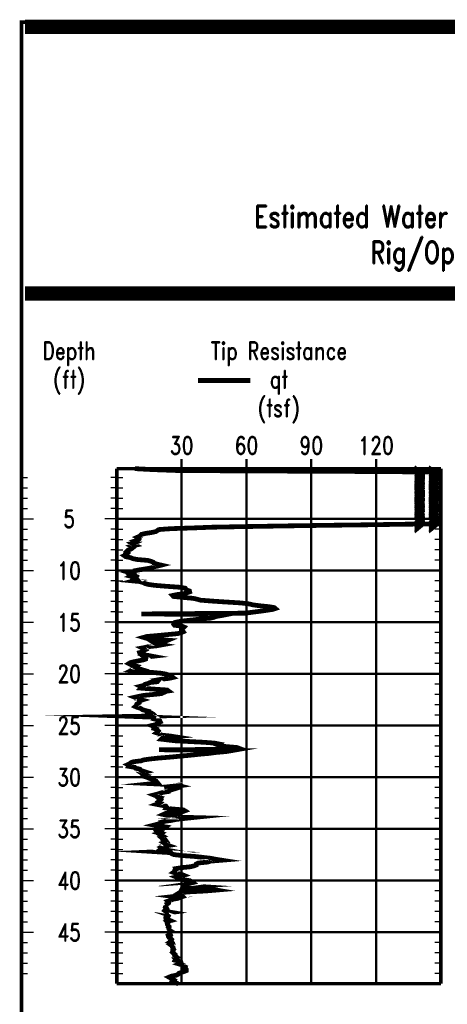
# Model space of a CAD drawing. Extents: x 0 to 10.2, y 0 to 7.6.
# Tile 2 of 8: x 0 to 1.8, y 3.5 to 7.6. Entities that reach past the tile are written whole.
import ezdxf
from ezdxf.enums import TextEntityAlignment as Align

# ---------------------------------------------------------------- set-up
doc = ezdxf.new("R2010")
doc.units = 0
doc.linetypes.add('Dot', pattern=[0.04, 0, -0.04])
doc.linetypes.add('Solid', pattern=[0])
doc.layers.get('0').update_dxf_attribs({"linetype": 'Solid'})
doc.styles.add('ROMAND', font='romand', dxfattribs={"height": 1})

msp = doc.modelspace()

# ---------------------------------------------------------------- linework, layer by layer
at = {"color": 7, "linetype": 'Solid'}
for points, const_width in [([(0, 0), (10.15, 0), (10.15, 7.625), (0, 7.625), (0, 0)], 0.015), ([(0, 0), (10.15, 0), (10.15, 7.625), (0, 7.625), (0, 0)], 0.015), ([(0, 0), (10.15, 0), (10.15, 7.625), (0, 7.625), (0, 0)], 0.015), ([(0, 0), (10.15, 0), (10.15, 7.625), (0, 7.625), (0, 0)], 0.015), ([(0, 0), (10.15, 0), (10.15, 7.625), (0, 7.625), (0, 0)], 0.015), ([(0, 0), (10.15, 0), (10.15, 7.625), (0, 7.625), (0, 0)], 0.015), ([(0, 0), (10.15, 0), (10.15, 7.625), (0, 7.625), (0, 0)], 0.015), ([(0, 0), (10.15, 0), (10.15, 7.625), (0, 7.625), (0, 0)], 0.015), ([(0, 0), (10.15, 0), (10.15, 7.625), (0, 7.625), (0, 0)], 0.015), ([(0, 0), (10.15, 0), (10.15, 7.625), (0, 7.625), (0, 0)], 0.015), ([(0, 0), (10.15, 0), (10.15, 7.625), (0, 7.625), (0, 0)], 0.015), ([(0, 0), (10.15, 0), (10.15, 7.625), (0, 7.625), (0, 0)], 0.015), ([(0, 0), (10.15, 0), (10.15, 7.625), (0, 7.625), (0, 0)], 0.015), ([(0, 0), (10.15, 0), (10.15, 7.625), (0, 7.625), (0, 0)], 0.015), ([(0, 0), (10.15, 0), (10.15, 7.625), (0, 7.625), (0, 0)], 0.015), ([(0, 0), (10.15, 0), (10.15, 7.625), (0, 7.625), (0, 0)], 0.015), ([(0, 0), (10.15, 0), (10.15, 7.625), (0, 7.625), (0, 0)], 0.015), ([(0, 0), (10.15, 0), (10.15, 7.625), (0, 7.625), (0, 0)], 0.015), ([(0, 0), (10.15, 0), (10.15, 7.625), (0, 7.625), (0, 0)], 0.015), ([(0, 0), (10.15, 0), (10.15, 7.625), (0, 7.625), (0, 0)], 0.015), ([(0, 0), (10.15, 0), (10.15, 7.625), (0, 7.625), (0, 0)], 0.015), ([(0, 0), (10.15, 0), (10.15, 7.625), (0, 7.625), (0, 0)], 0.015), ([(0.015, 7.62), (10.135, 7.62)], 0.03), ([(0.015, 7.59), (10.135, 7.59)], 0.03), ([(0.015, 6.5), (10.135, 6.5)], 0.03), ([(0.015, 6.47), (10.135, 6.47)], 0.03), ([(0, 5.75), (0, 3.5875)], 0.015), ([(0.4, 5.75), (0.4, 3.5875)], 0.015), ([(0.4, 5.75), (1.76, 5.75)], 0.015), ([(0.4, 5.75), (0.4, 3.5875)], 0.015), ([(1.76, 5.75), (1.76, 3.5875)], 0.015), ([(0.4, 3.5875), (1.76, 3.5875)], 0.015)]:
    msp.add_lwpolyline(points, dxfattribs=dict(at, const_width=const_width))
at = {"color": 36, "linetype": 'Solid', "const_width": 0.02}
for points in [[(0.74, 6.12), (0.96, 6.12)], [(0.4754, 5.75), (0.5525, 5.7459), (0.6612, 5.7419), (1.4484, 5.738), (1.76, 5.7356)], [(1.76, 5.5186), (1.6082, 5.5167), (1.4458, 5.5142), (1.2545, 5.5118), (1.0913, 5.5093), (0.9335, 5.5067), (0.7975, 5.5041), (0.725, 5.5013), (0.6317, 5.4982), (0.6009, 5.4962), (0.5764, 5.4942), (0.5691, 5.4896), (0.5646, 5.486), (0.5466, 5.4821), (0.5207, 5.478), (0.5037, 5.4741), (0.4993, 5.4702), (0.4956, 5.4663), (0.4866, 5.4623), (0.4947, 5.4584), (0.4939, 5.4544), (0.4894, 5.4505), (0.4767, 5.4465), (0.4848, 5.4425), (0.4766, 5.4385), (0.464, 5.4358), (0.4703, 5.4319), (0.4785, 5.428), (0.4622, 5.4239), (0.4695, 5.4199), (0.465, 5.4161), (0.4587, 5.4121), (0.4479, 5.4082), (0.4443, 5.4042), (0.4399, 5.4002), (0.4444, 5.3963), (0.4391, 5.3923), (0.4418, 5.3883), (0.4318, 5.3843), (0.4371, 5.3805), (0.457, 5.3765), (0.4662, 5.3725), (0.4853, 5.3686), (0.5304, 5.3647), (0.5438, 5.3608), (0.5537, 5.3568), (0.5565, 5.3528), (0.5693, 5.3489), (0.5866, 5.3449), (0.5718, 5.341), (0.5517, 5.3371), (0.5447, 5.3331), (0.521, 5.3292), (0.4964, 5.3253), (0.4748, 5.3213), (0.4741, 5.3173), (0.4535, 5.3135), (0.4665, 5.3096), (0.4593, 5.3057), (0.47, 5.3017), (0.4609, 5.2978), (0.4772, 5.2939), (0.4735, 5.2901), (0.4842, 5.2862), (0.4874, 5.2823), (0.4712, 5.2784), (0.4948, 5.2761), (0.5099, 5.2721), (0.517, 5.2681), (0.5306, 5.2641), (0.5586, 5.2602), (0.6053, 5.2562), (0.6618, 5.2522), (0.6869, 5.2483), (0.6895, 5.2444), (0.694, 5.2405), (0.7048, 5.2366), (0.7057, 5.2327), (0.6939, 5.2289), (0.683, 5.2253), (0.6521, 5.2213), (0.634, 5.2174), (0.6376, 5.2134), (0.6766, 5.2095), (0.7201, 5.2056), (0.7372, 5.2017), (0.7509, 5.1978), (0.8008, 5.1939), (0.8607, 5.1899), (0.9215, 5.1861), (0.9551, 5.1821), (0.9706, 5.1782), (0.9987, 5.1744), (1.0369, 5.1706), (1.0605, 5.1667), (1.0651, 5.1628), (1.0533, 5.1589), (1.028, 5.155), (1.0008, 5.1512), (0.9691, 5.1472), (0.9393, 5.1433), (0.5027, 5.1399), (0.8616, 5.1375), (0.8417, 5.1335), (0.819, 5.13), (0.8091, 5.1264), (0.7955, 5.1227), (0.7538, 5.119), (0.7221, 5.1153), (0.6868, 5.1116), (0.6605, 5.1078), (0.6433, 5.1041), (0.6398, 5.1005), (0.6387, 5.0966), (0.6421, 5.0926), (0.6725, 5.0887), (0.6823, 5.0848), (0.6787, 5.0808), (0.6715, 5.0768), (0.6715, 5.0729), (0.6762, 5.069), (0.6789, 5.0651), (0.6699, 5.0612), (0.6546, 5.0573), (0.613, 5.0533), (0.5724, 5.0494), (0.5266, 5.0455), (0.5122, 5.0415), (0.5253, 5.0376), (0.5634, 5.0337), (0.6147, 5.0298), (0.6054, 5.0259), (0.5519, 5.0219), (0.558, 5.018), (0.5658, 5.0141), (0.5889, 5.0102), (0.5676, 5.0063), (0.531, 5.0023), (0.5151, 4.9985), (0.5067, 4.997), (0.514, 4.9932), (0.5184, 4.9892), (0.5097, 4.9852), (0.5107, 4.9813), (0.4953, 4.9775), (0.4965, 4.9737), (0.5048, 4.9698), (0.5303, 4.9659), (0.5505, 4.9621), (0.5169, 4.9583), (0.5221, 4.9546), (0.5214, 4.9507), (0.5103, 4.9469), (0.4903, 4.9431), (0.4726, 4.9394), (0.4567, 4.9356), (0.4505, 4.9317), (0.458, 4.928), (0.4656, 4.9242), (0.4813, 4.9205), (0.4762, 4.9169), (0.4821, 4.9131), (0.494, 4.9095), (0.4689, 4.9058), (0.4612, 4.9022), (0.49, 4.8985), (0.5429, 4.8949), (0.5831, 4.8913), (0.6048, 4.8877), (0.6162, 4.8841), (0.6304, 4.8805), (0.6293, 4.8768), (0.6348, 4.8732), (0.6202, 4.8696), (0.5877, 4.866), (0.567, 4.8624), (0.5731, 4.8589), (0.5703, 4.8554), (0.5394, 4.852), (0.5309, 4.8481), (0.5174, 4.8441), (0.5141, 4.8402), (0.4989, 4.8363), (0.5075, 4.8323), (0.5031, 4.8284), (0.5534, 4.8245), (0.6113, 4.8206), (0.6166, 4.8167), (0.5914, 4.813), (0.5953, 4.8092), (0.5873, 4.8054), (0.5522, 4.8018), (0.5118, 4.7979), (0.4925, 4.794), (0.4751, 4.7901), (0.4848, 4.7862), (0.4933, 4.7824), (0.5065, 4.7786), (0.4945, 4.7748), (0.4944, 4.7711), (0.4945, 4.7677), (0.4892, 4.7644), (0.4837, 4.7612), (0.4825, 4.7579), (0.4815, 4.7545), (0.4776, 4.7512), (0.4855, 4.7478), (0.4975, 4.7445), (0.5033, 4.7412), (0.5078, 4.7379), (0.519, 4.7346), (0.5318, 4.7313), (0.5304, 4.728), (0.5433, 4.7248), (0.5493, 4.7214), (0.5547, 4.718), (0.5577, 4.7147), (0.5568, 4.7115), (0.4629, 4.7099), (0.5503, 4.7066), (0.5626, 4.7027), (0.559, 4.6987), (0.5754, 4.6948), (0.5807, 4.6909), (0.5825, 4.687), (0.5722, 4.683), (0.5693, 4.6791), (0.5631, 4.6753), (0.5466, 4.6714), (0.5568, 4.6675), (0.5554, 4.6635), (0.5548, 4.6596), (0.5684, 4.6558), (0.5687, 4.6519), (0.5742, 4.648), (0.5723, 4.6443), (0.5673, 4.6408), (0.5776, 4.6375), (0.5814, 4.6342), (0.5911, 4.6308), (0.6233, 4.6275), (0.6444, 4.6242), (0.6115, 4.6209), (0.5907, 4.6175), (0.5872, 4.6142), (0.6154, 4.6108), (0.6428, 4.6075), (0.7061, 4.6042), (0.7675, 4.601), (0.8095, 4.5977), (0.8273, 4.5943), (0.8219, 4.591), (0.8318, 4.5871), (0.8571, 4.5832), (0.9033, 4.5793), (0.9142, 4.5753), (0.9042, 4.5715), (0.5767, 4.5699), (0.884, 4.5665), (0.8613, 4.5625), (0.8169, 4.5585), (0.7871, 4.5545), (0.7427, 4.5505), (0.7064, 4.5466), (0.6638, 4.5427), (0.6239, 4.5388), (0.5758, 4.5349), (0.5396, 4.531), (0.5126, 4.5272), (0.5023, 4.5233), (0.4692, 4.5194), (0.4593, 4.5155), (0.4545, 4.5116), (0.4463, 4.5077), (0.4544, 4.5038), (0.4516, 4.5), (0.4751, 4.4961), (0.4786, 4.4922), (0.4969, 4.4883), (0.4999, 4.4844), (0.5077, 4.4806), (0.5199, 4.4767), (0.5026, 4.4727), (0.5083, 4.4688), (0.5085, 4.465), (0.5225, 4.4611), (0.5162, 4.4573), (0.5283, 4.4534), (0.537, 4.4496), (0.5519, 4.4457), (0.5549, 4.4419), (0.565, 4.4379), (0.5684, 4.434), (0.5717, 4.43), (0.5462, 4.4273), (0.6483, 4.4223), (0.664, 4.4183), (0.6384, 4.4143), (0.6089, 4.4104), (0.6097, 4.4065), (0.6327, 4.4026), (0.6198, 4.3986), (0.6181, 4.3947), (0.5931, 4.3909), (0.5814, 4.3871), (0.5703, 4.3834), (0.5557, 4.3798), (0.5652, 4.3759), (0.5694, 4.3719), (0.5832, 4.368), (0.5794, 4.364), (0.5851, 4.3602), (0.583, 4.3563), (0.5767, 4.3524), (0.5825, 4.3485), (0.5765, 4.3446), (0.5666, 4.3408), (0.5864, 4.3369), (0.6061, 4.333), (0.6091, 4.3289), (0.6068, 4.325), (0.6314, 4.3212), (0.6794, 4.3173), (0.6857, 4.3134), (0.6754, 4.3096), (0.6261, 4.3057), (0.6035, 4.3019), (0.5949, 4.298), (0.6109, 4.2941), (0.6608, 4.2902), (0.6651, 4.2867), (0.7205, 4.2852), (0.6832, 4.2813), (0.6493, 4.2773), (0.6301, 4.2733), (0.6015, 4.2694), (0.586, 4.2654), (0.5874, 4.2615), (0.5719, 4.2575), (0.5561, 4.2535), (0.5771, 4.2496), (0.6048, 4.2457), (0.5995, 4.2418), (0.5688, 4.2378), (0.5626, 4.2339), (0.5647, 4.2299), (0.5779, 4.226), (0.5713, 4.2221), (0.5864, 4.2182), (0.5809, 4.2143), (0.5873, 4.2104), (0.594, 4.2065), (0.5854, 4.2026), (0.5899, 4.1986), (0.5914, 4.1948), (0.6037, 4.1909), (0.6066, 4.1869), (0.6094, 4.1831), (0.5973, 4.1792), (0.6036, 4.1753), (0.6045, 4.1715), (0.6159, 4.1676), (0.5932, 4.1638), (0.5854, 4.1599), (0.5906, 4.156), (0.5852, 4.1521), (0.6134, 4.1481), (0.6335, 4.1442), (0.5683, 4.1414), (0.627, 4.1376), (0.6298, 4.1336), (0.64, 4.1295), (0.6753, 4.1255), (0.7273, 4.1217), (0.763, 4.1177), (0.7971, 4.1137), (0.8154, 4.1098), (0.8399, 4.106), (0.7925, 4.1021), (0.7817, 4.0982), (0.7415, 4.0942), (0.734, 4.0903), (0.734, 4.0863), (0.7252, 4.0824), (0.7079, 4.0784), (0.6694, 4.0745), (0.6465, 4.0706), (0.648, 4.0667), (0.6433, 4.0628), (0.6433, 4.0588), (0.6379, 4.055), (0.6497, 4.051), (0.6706, 4.0471), (0.6799, 4.0432), (0.665, 4.0393), (0.6489, 4.0354), (0.6579, 4.0315), (0.6657, 4.0276), (0.6837, 4.0237), (0.7073, 4.0198), (0.7138, 4.0159), (0.719, 4.0121), (0.703, 4.0081), (0.6904, 4.0042), (0.6675, 4.001), (0.7347, 3.9966), (0.6773, 3.9926), (0.6753, 3.9886), (0.7949, 3.9847), (0.8182, 3.9807), (0.7736, 3.9769), (0.6986, 3.9729), (0.6622, 3.969), (0.6558, 3.9651), (0.6684, 3.9612), (0.6723, 3.9573), (0.6372, 3.9534), (0.6656, 3.9494), (0.6548, 3.9455), (0.6323, 3.9416), (0.6279, 3.9377), (0.6145, 3.9338), (0.6185, 3.9299), (0.6174, 3.926), (0.6107, 3.9221), (0.6018, 3.9181)], [(0.6018, 3.9181), (0.6037, 3.9142), (0.6033, 3.9103), (0.6081, 3.9064), (0.61, 3.9024), (0.6046, 3.8985), (0.6011, 3.8946), (0.6064, 3.8908), (0.6294, 3.8869), (0.5984, 3.8829), (0.6094, 3.879), (0.6104, 3.8751), (0.6158, 3.8712), (0.6136, 3.8673), (0.6056, 3.8635), (0.6063, 3.8597), (0.6167, 3.856), (0.6257, 3.852), (0.6113, 3.848), (0.6151, 3.8441), (0.6117, 3.8401), (0.6125, 3.8362), (0.6149, 3.8323), (0.6185, 3.8283), (0.6163, 3.8244), (0.6193, 3.8205), (0.6187, 3.8166), (0.6205, 3.8127), (0.6264, 3.8088), (0.6212, 3.8049), (0.6199, 3.801), (0.6227, 3.7971), (0.6245, 3.7932), (0.6155, 3.7893), (0.6166, 3.7854), (0.6192, 3.7816), (0.6263, 3.7777), (0.6296, 3.7738), (0.6267, 3.7699), (0.6288, 3.7661), (0.6229, 3.7622), (0.6342, 3.7584), (0.6354, 3.7546), (0.6259, 3.7509), (0.631, 3.7473), (0.6324, 3.7433), (0.6362, 3.7394), (0.6355, 3.7354), (0.6383, 3.7315), (0.6348, 3.7276), (0.6358, 3.7235), (0.6333, 3.7196), (0.6446, 3.7098), (0.6432, 3.7058), (0.6468, 3.7018), (0.6522, 3.698), (0.6441, 3.694), (0.6475, 3.69), (0.6451, 3.686), (0.6599, 3.6821), (0.6689, 3.6782), (0.6702, 3.6743), (0.6609, 3.6703), (0.6739, 3.6664), (0.6766, 3.6624), (0.6855, 3.6585), (0.6829, 3.6545), (0.6896, 3.6506), (0.6921, 3.6466), (0.6921, 3.6427), (0.6828, 3.6387), (0.6699, 3.6348), (0.6598, 3.6308), (0.6573, 3.6269), (0.6484, 3.6229), (0.6283, 3.6189), (0.6191, 3.615), (0.6263, 3.6111), (0.6341, 3.6072), (0.6401, 3.6032), (0.6356, 3.5993), (0.6435, 3.5953), (0.6446, 3.5914), (0.658, 3.5874)]]:
    msp.add_lwpolyline(points, dxfattribs=at)
at = {"color": 8, "linetype": 'Solid', "const_width": 0.01}
for points in [[(0.672, 5.75), (0.672, 5.79)], [(0.944, 5.75), (0.944, 5.79)], [(1.216, 5.75), (1.216, 5.79)], [(1.488, 5.75), (1.488, 5.79)]]:
    msp.add_lwpolyline(points, dxfattribs=at)
at = {"color": 8, "linetype": 'Dot', "const_width": 0.01}
for points in [[(0.672, 5.75), (0.672, 3.5875)], [(0.944, 5.75), (0.944, 3.5875)], [(1.216, 5.75), (1.216, 3.5875)], [(1.488, 5.75), (1.488, 3.5875)], [(0.4, 5.5392), (1.76, 5.5392)], [(1.76, 5.5392), (0.4, 5.5392)], [(0.4, 5.3222), (1.76, 5.3222)], [(1.76, 5.3222), (0.4, 5.3222)], [(0.4, 5.1053), (1.76, 5.1053)], [(1.76, 5.1053), (0.4, 5.1053)], [(0.4, 4.8883), (1.76, 4.8883)], [(1.76, 4.8883), (0.4, 4.8883)], [(0.4, 4.6714), (1.76, 4.6714)], [(1.76, 4.6714), (0.4, 4.6714)], [(0.4, 4.4544), (1.76, 4.4544)], [(1.76, 4.4544), (0.4, 4.4544)], [(0.4, 4.2375), (1.76, 4.2375)], [(1.76, 4.2375), (0.4, 4.2375)], [(0.4, 4.0206), (1.76, 4.0206)], [(1.76, 4.0206), (0.4, 4.0206)], [(0.4, 3.8036), (1.76, 3.8036)], [(1.76, 3.8036), (0.4, 3.8036)]]:
    msp.add_lwpolyline(points, dxfattribs=at)
at = {"color": 7, "linetype": 'Solid'}
for points in [[(0, 5.7127), (0.025, 5.7127)], [(0.4, 5.7127), (0.375, 5.7127)], [(0.4, 5.7127), (0.425, 5.7127)], [(1.76, 5.7127), (1.735, 5.7127)], [(0, 5.6693), (0.025, 5.6693)], [(0.4, 5.6693), (0.375, 5.6693)], [(0.4, 5.6693), (0.425, 5.6693)], [(1.76, 5.6693), (1.735, 5.6693)], [(0, 5.6259), (0.025, 5.6259)], [(0.4, 5.6259), (0.375, 5.6259)], [(0.4, 5.6259), (0.425, 5.6259)], [(1.76, 5.6259), (1.735, 5.6259)], [(0, 5.5825), (0.025, 5.5825)], [(0.4, 5.5825), (0.375, 5.5825)], [(0.4, 5.5825), (0.425, 5.5825)], [(1.76, 5.5825), (1.735, 5.5825)], [(0, 5.5392), (0.05, 5.5392)], [(0, 5.5392), (0.025, 5.5392)], [(0.4, 5.5392), (0.35, 5.5392)], [(0.4, 5.5392), (0.375, 5.5392)], [(0.4, 5.5392), (0.425, 5.5392)], [(1.76, 5.5392), (1.735, 5.5392)], [(0, 5.4958), (0.025, 5.4958)], [(0.4, 5.4958), (0.375, 5.4958)], [(0.4, 5.4958), (0.425, 5.4958)], [(1.76, 5.4958), (1.735, 5.4958)], [(0, 5.4524), (0.025, 5.4524)], [(0.4, 5.4524), (0.375, 5.4524)], [(0.4, 5.4524), (0.425, 5.4524)], [(1.76, 5.4524), (1.735, 5.4524)], [(0, 5.409), (0.025, 5.409)], [(0.4, 5.409), (0.375, 5.409)], [(0.4, 5.409), (0.425, 5.409)], [(1.76, 5.409), (1.735, 5.409)], [(0, 5.3656), (0.025, 5.3656)], [(0.4, 5.3656), (0.375, 5.3656)], [(0.4, 5.3656), (0.425, 5.3656)], [(1.76, 5.3656), (1.735, 5.3656)], [(0, 5.3222), (0.05, 5.3222)], [(0, 5.3222), (0.025, 5.3222)], [(0.4, 5.3222), (0.35, 5.3222)], [(0.4, 5.3222), (0.375, 5.3222)], [(0.4, 5.3222), (0.425, 5.3222)], [(1.76, 5.3222), (1.735, 5.3222)], [(0, 5.2788), (0.025, 5.2788)], [(0.4, 5.2788), (0.375, 5.2788)], [(0.4, 5.2788), (0.425, 5.2788)], [(1.76, 5.2788), (1.735, 5.2788)], [(0, 5.2354), (0.025, 5.2354)], [(0.4, 5.2354), (0.375, 5.2354)], [(0.4, 5.2354), (0.425, 5.2354)], [(1.76, 5.2354), (1.735, 5.2354)], [(0, 5.1921), (0.025, 5.1921)], [(0.4, 5.1921), (0.375, 5.1921)], [(0.4, 5.1921), (0.425, 5.1921)], [(1.76, 5.1921), (1.735, 5.1921)], [(0, 5.1487), (0.025, 5.1487)], [(0.4, 5.1487), (0.375, 5.1487)], [(0.4, 5.1487), (0.425, 5.1487)], [(1.76, 5.1487), (1.735, 5.1487)], [(0, 5.1053), (0.05, 5.1053)], [(0, 5.1053), (0.025, 5.1053)], [(0.4, 5.1053), (0.35, 5.1053)], [(0.4, 5.1053), (0.375, 5.1053)], [(0.4, 5.1053), (0.425, 5.1053)], [(1.76, 5.1053), (1.735, 5.1053)], [(0, 5.0619), (0.025, 5.0619)], [(0.4, 5.0619), (0.375, 5.0619)], [(0.4, 5.0619), (0.425, 5.0619)], [(1.76, 5.0619), (1.735, 5.0619)], [(0, 5.0185), (0.025, 5.0185)], [(0.4, 5.0185), (0.375, 5.0185)], [(0.4, 5.0185), (0.425, 5.0185)], [(1.76, 5.0185), (1.735, 5.0185)], [(0, 4.9751), (0.025, 4.9751)], [(0.4, 4.9751), (0.375, 4.9751)], [(0.4, 4.9751), (0.425, 4.9751)], [(1.76, 4.9751), (1.735, 4.9751)], [(0, 4.9317), (0.025, 4.9317)], [(0.4, 4.9317), (0.375, 4.9317)], [(0.4, 4.9317), (0.425, 4.9317)], [(1.76, 4.9317), (1.735, 4.9317)], [(0, 4.8883), (0.05, 4.8883)], [(0, 4.8883), (0.025, 4.8883)], [(0.4, 4.8883), (0.35, 4.8883)], [(0.4, 4.8883), (0.375, 4.8883)], [(0.4, 4.8883), (0.425, 4.8883)], [(1.76, 4.8883), (1.735, 4.8883)], [(0, 4.8449), (0.025, 4.8449)], [(0.4, 4.8449), (0.375, 4.8449)], [(0.4, 4.8449), (0.425, 4.8449)], [(1.76, 4.8449), (1.735, 4.8449)], [(0, 4.8016), (0.025, 4.8016)], [(0.4, 4.8016), (0.375, 4.8016)], [(0.4, 4.8016), (0.425, 4.8016)], [(1.76, 4.8016), (1.735, 4.8016)], [(0, 4.7582), (0.025, 4.7582)], [(0.4, 4.7582), (0.375, 4.7582)], [(0.4, 4.7582), (0.425, 4.7582)], [(1.76, 4.7582), (1.735, 4.7582)], [(0, 4.7148), (0.025, 4.7148)], [(0.4, 4.7148), (0.375, 4.7148)], [(0.4, 4.7148), (0.425, 4.7148)], [(1.76, 4.7148), (1.735, 4.7148)], [(0, 4.6714), (0.05, 4.6714)], [(0, 4.6714), (0.025, 4.6714)], [(0.4, 4.6714), (0.35, 4.6714)], [(0.4, 4.6714), (0.375, 4.6714)], [(0.4, 4.6714), (0.425, 4.6714)], [(1.76, 4.6714), (1.735, 4.6714)], [(0, 4.628), (0.025, 4.628)], [(0.4, 4.628), (0.375, 4.628)], [(0.4, 4.628), (0.425, 4.628)], [(1.76, 4.628), (1.735, 4.628)], [(0, 4.5846), (0.025, 4.5846)], [(0.4, 4.5846), (0.375, 4.5846)], [(0.4, 4.5846), (0.425, 4.5846)], [(1.76, 4.5846), (1.735, 4.5846)], [(0, 4.5412), (0.025, 4.5412)], [(0.4, 4.5412), (0.375, 4.5412)], [(0.4, 4.5412), (0.425, 4.5412)], [(1.76, 4.5412), (1.735, 4.5412)], [(0, 4.4978), (0.025, 4.4978)], [(0.4, 4.4978), (0.375, 4.4978)], [(0.4, 4.4978), (0.425, 4.4978)], [(1.76, 4.4978), (1.735, 4.4978)], [(0, 4.4544), (0.05, 4.4544)], [(0, 4.4544), (0.025, 4.4544)], [(0.4, 4.4544), (0.35, 4.4544)], [(0.4, 4.4544), (0.375, 4.4544)], [(0.4, 4.4544), (0.425, 4.4544)], [(1.76, 4.4544), (1.735, 4.4544)], [(0, 4.4111), (0.025, 4.4111)], [(0.4, 4.4111), (0.375, 4.4111)], [(0.4, 4.4111), (0.425, 4.4111)], [(1.76, 4.4111), (1.735, 4.4111)], [(0, 4.3677), (0.025, 4.3677)], [(0.4, 4.3677), (0.375, 4.3677)], [(0.4, 4.3677), (0.425, 4.3677)], [(1.76, 4.3677), (1.735, 4.3677)], [(0, 4.3243), (0.025, 4.3243)], [(0.4, 4.3243), (0.375, 4.3243)], [(0.4, 4.3243), (0.425, 4.3243)], [(1.76, 4.3243), (1.735, 4.3243)], [(0, 4.2809), (0.025, 4.2809)], [(0.4, 4.2809), (0.375, 4.2809)], [(0.4, 4.2809), (0.425, 4.2809)], [(1.76, 4.2809), (1.735, 4.2809)], [(0, 4.2375), (0.05, 4.2375)], [(0, 4.2375), (0.025, 4.2375)], [(0.4, 4.2375), (0.35, 4.2375)], [(0.4, 4.2375), (0.375, 4.2375)], [(0.4, 4.2375), (0.425, 4.2375)], [(1.76, 4.2375), (1.735, 4.2375)], [(0, 4.1941), (0.025, 4.1941)], [(0.4, 4.1941), (0.375, 4.1941)], [(0.4, 4.1941), (0.425, 4.1941)], [(1.76, 4.1941), (1.735, 4.1941)], [(0, 4.1507), (0.025, 4.1507)], [(0.4, 4.1507), (0.375, 4.1507)], [(0.4, 4.1507), (0.425, 4.1507)], [(1.76, 4.1507), (1.735, 4.1507)], [(0, 4.1073), (0.025, 4.1073)], [(0.4, 4.1073), (0.375, 4.1073)], [(0.4, 4.1073), (0.425, 4.1073)], [(1.76, 4.1073), (1.735, 4.1073)], [(0, 4.064), (0.025, 4.064)], [(0.4, 4.064), (0.375, 4.064)], [(0.4, 4.064), (0.425, 4.064)], [(1.76, 4.064), (1.735, 4.064)], [(0, 4.0206), (0.05, 4.0206)], [(0, 4.0206), (0.025, 4.0206)], [(0.4, 4.0206), (0.35, 4.0206)], [(0.4, 4.0206), (0.375, 4.0206)], [(0.4, 4.0206), (0.425, 4.0206)], [(1.76, 4.0206), (1.735, 4.0206)], [(0, 3.9772), (0.025, 3.9772)], [(0.4, 3.9772), (0.375, 3.9772)], [(0.4, 3.9772), (0.425, 3.9772)], [(1.76, 3.9772), (1.735, 3.9772)], [(0, 3.9338), (0.025, 3.9338)], [(0.4, 3.9338), (0.375, 3.9338)], [(0.4, 3.9338), (0.425, 3.9338)], [(1.76, 3.9338), (1.735, 3.9338)], [(0, 3.8904), (0.025, 3.8904)], [(0.4, 3.8904), (0.375, 3.8904)], [(0.4, 3.8904), (0.425, 3.8904)], [(1.76, 3.8904), (1.735, 3.8904)], [(0, 3.847), (0.025, 3.847)], [(0.4, 3.847), (0.375, 3.847)], [(0.4, 3.847), (0.425, 3.847)], [(1.76, 3.847), (1.735, 3.847)], [(0, 3.8036), (0.05, 3.8036)], [(0, 3.8036), (0.025, 3.8036)], [(0.4, 3.8036), (0.35, 3.8036)], [(0.4, 3.8036), (0.375, 3.8036)], [(0.4, 3.8036), (0.425, 3.8036)], [(1.76, 3.8036), (1.735, 3.8036)], [(0, 3.7602), (0.025, 3.7602)], [(0.4, 3.7602), (0.375, 3.7602)], [(0.4, 3.7602), (0.425, 3.7602)], [(1.76, 3.7602), (1.735, 3.7602)], [(0, 3.7168), (0.025, 3.7168)], [(0.4, 3.7168), (0.375, 3.7168)], [(0.4, 3.7168), (0.425, 3.7168)], [(1.76, 3.7168), (1.735, 3.7168)], [(0, 3.6735), (0.025, 3.6735)], [(0.4, 3.6735), (0.375, 3.6735)], [(0.4, 3.6735), (0.425, 3.6735)], [(1.76, 3.6735), (1.735, 3.6735)], [(0, 3.6301), (0.025, 3.6301)], [(0.4, 3.6301), (0.375, 3.6301)], [(0.4, 3.6301), (0.425, 3.6301)], [(1.76, 3.6301), (1.735, 3.6301)]]:
    msp.add_lwpolyline(points, dxfattribs=at)

# ---------------------------------------------------------------- texts
at = {"color": 7, "style": 'ROMAND', "width": 0.78}
for s, p in [('Estimated Water Depth:', (2.1516, 6.855)), ('Rig/Operator:', (2.1516, 6.705))]:
    msp.add_text(s, height=0.093, dxfattribs=at).set_placement(p, align=Align.TOP_RIGHT)
for s, p in [('Depth', (0.2, 6.245)), ('Tip Resistance', (1.08, 6.245)), ('(ft)', (0.2, 6.125)), ('qt', (1.08, 6.125)), ('(tsf)', (1.08, 6.005)), ('5', (0.2, 5.5392)), ('10', (0.2, 5.3222)), ('15', (0.2, 5.1053)), ('20', (0.2, 4.8883)), ('25', (0.2, 4.6714)), ('30', (0.2, 4.4544)), ('35', (0.2, 4.2375)), ('40', (0.2, 4.0206)), ('45', (0.2, 3.8036))]:
    msp.add_text(s, height=0.0744, dxfattribs=at).set_placement(p, align=Align.MIDDLE_CENTER)
for s, p in [('30', (0.672, 5.81)), ('60', (0.944, 5.81)), ('90', (1.216, 5.81)), ('120', (1.488, 5.81))]:
    msp.add_text(s, height=0.0744, dxfattribs=at).set_placement(p, align=Align.CENTER)
for p in [(1.76, 5.7342), (1.76, 5.7302), (1.76, 5.7277), (1.76, 5.7251), (1.76, 5.7225), (1.76, 5.72), (1.76, 5.7174), (1.76, 5.7148), (1.76, 5.7113), (1.76, 5.7073), (1.76, 5.7034), (1.76, 5.6995), (1.76, 5.6956), (1.76, 5.6917), (1.76, 5.6879), (1.76, 5.6841), (1.76, 5.6803), (1.76, 5.6764), (1.76, 5.6732), (1.76, 5.6711), (1.76, 5.6638), (1.76, 5.6624), (1.76, 5.661), (1.76, 5.6597), (1.76, 5.6583), (1.76, 5.657), (1.76, 5.6557), (1.76, 5.6543), (1.76, 5.653), (1.76, 5.6516), (1.76, 5.6503), (1.76, 5.649), (1.76, 5.6476), (1.76, 5.6463), (1.76, 5.6448), (1.76, 5.6434), (1.76, 5.6418), (1.76, 5.64), (1.76, 5.6386), (1.76, 5.6371), (1.76, 5.6304), (1.76, 5.6286), (1.76, 5.6272), (1.76, 5.6243), (1.76, 5.6212), (1.76, 5.6199), (1.76, 5.6109), (1.76, 5.607), (1.76, 5.6031), (1.76, 5.5992), (1.76, 5.5954), (1.76, 5.5939), (1.76, 5.5899), (1.76, 5.586), (1.76, 5.582), (1.76, 5.5781), (1.76, 5.5742), (1.76, 5.5645), (1.76, 5.5606), (1.76, 5.5568), (1.76, 5.5529), (1.76, 5.549), (1.76, 5.5453), (1.76, 5.5416), (1.76, 5.5379), (1.76, 5.5341), (1.76, 5.5304), (1.76, 5.5266), (1.76, 5.5228), (1.76, 5.5214), (1.76, 5.5191)]:
    msp.add_text('>>', height=0.0744, dxfattribs=at).set_placement(p, align=Align.MIDDLE_RIGHT)

doc.saveas('drawing.dxf')
